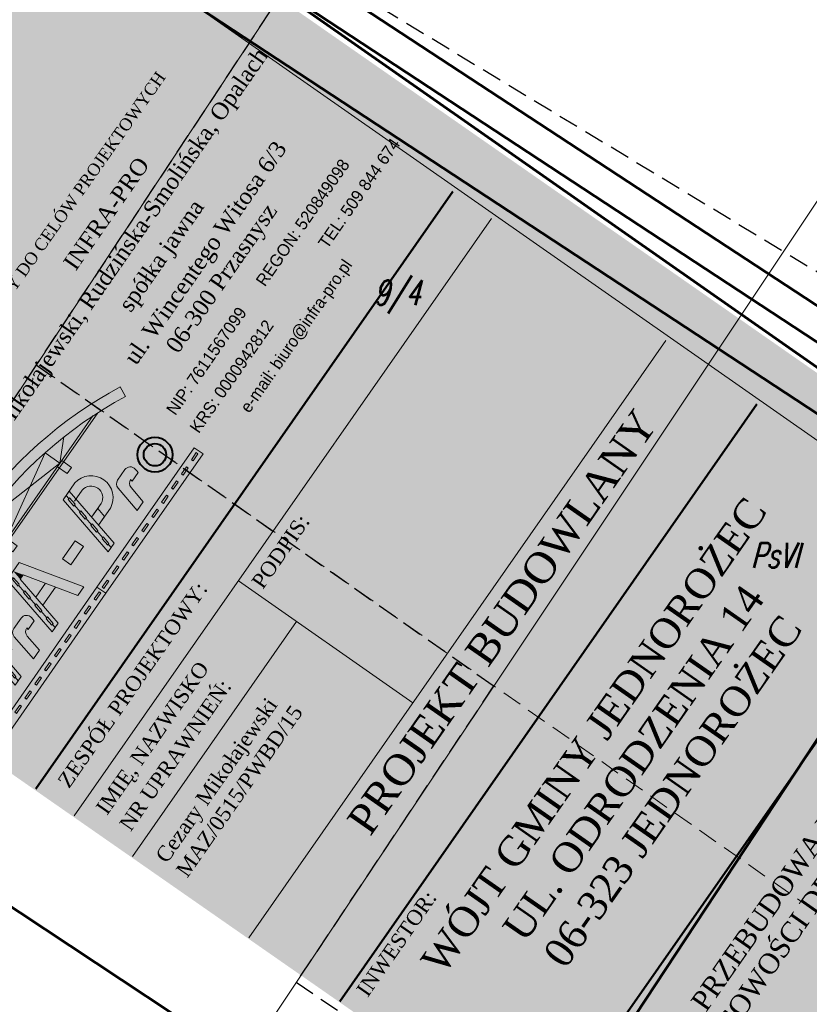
# Model space of a CAD drawing. Header units: metres. Extents: x -712710 to 14443962, y 4588558 to 14849904.
# Tile 200 of 256: x 7505349 to 7505389, y 5888640 to 5888690. Entities that reach past the tile are written whole.
import ezdxf
from ezdxf.enums import TextEntityAlignment as Align

# ---------------------------------------------------------------- set-up
doc = ezdxf.new("R2010")
doc.units = ezdxf.units.M
doc.header["$MEASUREMENT"] = 0
doc.header["$XCLIPFRAME"] = 2
doc.linetypes.add('1', pattern=[0, 0])
doc.linetypes.add('UOP', pattern=[1.5, 1, -0.5])
doc.layers.get('0').update_dxf_attribs({"color": 250, "linetype": 'CONTINUOUS', "lineweight": 100})
doc.layers.get('Defpoints').update_dxf_attribs({"linetype": 'CONTINUOUS'})
for name, color, linetype, lineweight in [('#krawężnik 15x30', 92, '1', 50), ('#tabliczka', 18, 'CONTINUOUS', 13), ('Dzialki', 7, '1', 13), ('Kontury', 3, 'UOP', 25), ('Numery_dzialek', 7, 'CONTINUOUS', 13), ('Numery_konturow', 3, 'CONTINUOUS', 13), ('Uzytki', 3, 'UOP', 18)]:
    doc.layers.add(name, color=color, linetype=linetype, lineweight=lineweight)
doc.layers.add('#RAMKA 2', color=133, linetype='1', lineweight=60, plot=False)
doc.styles.get("Standard").update_dxf_attribs({"font": 'Simplex.SHX', "width": 0.75})
doc.styles.add('TABLICZKA', font='times.ttf')
doc.dimstyles.get("Standard").update_dxf_attribs({"dimtxt": 1, "dimasz": 1, "dimexe": 1, "dimexo": 1, "dimgap": 1, "dimtad": 1, "dimtxsty": 'Standard', "dimcen": 2.5, "dimadec": 0, "dimazin": 0, "dimtfac": 1, "dimtmove": 0, "dimatfit": 3, "dimfxl": 1, "dimarcsym": 0})
picture_1 = doc.add_image_def('image3.tif', size_in_pixel=(4960, 3507))

# ---------------------------------------------------------------- blocks, each defined once
blk = doc.blocks.new('LOGO')
at = {"layer": '#tabliczka'}
h = blk.add_hatch(color=256, dxfattribs=at)
h.dxf.hatch_style = 1
h.paths.add_polyline_path([(528.1884173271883, 191.2709188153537, -0.2389646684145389), (566.5445022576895, 191.2865643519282), (566.0508719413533, 190.3117065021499, 0.0445679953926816), (559.2217356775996, 193.036552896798, 0.0149094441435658), (556.8409817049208, 193.6718045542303, 0.05790061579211), (547.3650360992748, 194.7689045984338, 0.0728729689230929), (535.5097536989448, 193.0268806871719, 0.0216631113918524), (532.1290532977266, 191.8511060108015, 0.0035232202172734), (531.5893046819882, 191.6323435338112, 0.0193580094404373), (528.6828426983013, 190.2964639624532), (528.1884172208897, 191.2709188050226)])
at = {"layer": '#tabliczka', "lineweight": 18}
blk.add_hatch(color=256, dxfattribs=at).paths.add_polyline_path([(562.6033941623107, 191.8635365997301), (532.1290532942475, 191.8511060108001, 0.0035232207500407), (531.5893046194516, 191.6323435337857), (563.1433211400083, 191.6452144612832, 0.0035232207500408)])
at = {"layer": '#tabliczka'}
for points in [[(532.5215011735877, 189.5041251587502), (531.9916950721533, 189.5039090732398), (531.8859041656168, 189.0862883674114), (531.9918653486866, 189.0863316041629), (531.7802835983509, 188.2510902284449), (531.6743223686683, 188.2510469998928), (531.4627406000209, 187.4158056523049), (531.5687018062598, 187.4158488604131), (531.3571200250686, 186.580607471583), (531.2511587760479, 186.5805642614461), (531.0395769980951, 185.7453228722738), (531.1455382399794, 185.7453661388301), (530.9339564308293, 184.9101247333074), (530.8279952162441, 184.9100815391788), (530.616413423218, 184.0748401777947), (530.7223746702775, 184.0748833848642), (530.5107928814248, 183.2396420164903), (530.404831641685, 183.2395987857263), (530.2990407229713, 182.8219781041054), (530.8288468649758, 182.8221942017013)], [(538.8791745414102, 189.5067184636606), (538.3493684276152, 189.5065023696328), (538.2435775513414, 189.0888816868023), (538.3495387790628, 189.0889249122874), (538.1379569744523, 188.2536835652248), (538.0319957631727, 188.2536403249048), (537.8204139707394, 187.4183989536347), (537.9263751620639, 187.4184421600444), (537.7147934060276, 186.5832008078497), (537.6088321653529, 186.5831575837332), (537.3972503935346, 185.7479161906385), (537.5032115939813, 185.7479594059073), (537.2916298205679, 184.9127180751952), (537.1856685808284, 184.9126748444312), (536.9740867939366, 184.0774334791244), (537.080048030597, 184.077476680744), (536.8684662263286, 183.2422353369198), (536.7625050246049, 183.2421921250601), (536.6567141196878, 182.8245714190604), (537.1865202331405, 182.8247875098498)], [(555.0916922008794, 189.5133316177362), (554.5618860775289, 189.5131154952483), (554.4560951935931, 189.095494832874), (554.5620564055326, 189.0955380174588), (554.3504746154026, 188.2602966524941), (554.2445134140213, 188.2602534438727), (554.0329316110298, 187.4250120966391), (554.1388928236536, 187.4250552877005), (553.9273110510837, 186.5898139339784), (553.8213498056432, 186.5897707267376), (553.6097680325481, 185.754529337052), (553.7157292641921, 185.7545725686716), (553.5041474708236, 184.919331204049), (553.3981862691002, 184.9192879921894), (553.1866044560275, 184.0840465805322), (553.292565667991, 184.0840898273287), (553.0809838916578, 183.2488484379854), (552.9750226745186, 183.2488052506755), (552.869231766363, 182.8311845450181), (553.3990378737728, 182.8314006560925)], [(535.0708504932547, 186.164544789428), (532.7347862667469, 186.1635919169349), (531.8884591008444, 182.8226264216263), (532.948071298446, 182.8230586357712), (533.5341982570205, 185.1368563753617), (534.5938104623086, 185.137288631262), (534.0076835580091, 182.8234908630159), (535.0672957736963, 182.8239231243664), (535.7066702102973, 185.3479209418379, 0.4890209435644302)], [(540.8262378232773, 184.6454599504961, -0.3431644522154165), (541.4615226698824, 185.1400899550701), (541.4082751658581, 184.9298898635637), (542.4678874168, 184.9303220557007), (542.5211349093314, 185.1405221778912), (542.574382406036, 185.350722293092, 0.4890209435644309), (541.9385626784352, 186.1673461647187), (540.662110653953, 186.1668254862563, 0.3431644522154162), (540.0268257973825, 185.672195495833), (539.3057446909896, 182.8256519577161), (540.365356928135, 182.8260841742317)], [(551.3758442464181, 186.1711956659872), (549.1592263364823, 186.1702914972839), (549.1596452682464, 185.1432300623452), (551.3762631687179, 185.1441342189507)], [(555.304977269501, 186.172798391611), (554.2453650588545, 186.1723661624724), (553.9852527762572, 185.1455455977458), (555.0447794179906, 185.1456399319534)], [(558.9282116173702, 184.6444802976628, -0.3431644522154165), (559.5634964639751, 185.1391103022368), (559.5102489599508, 184.9289102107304), (560.5698612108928, 184.9293424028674), (560.6231087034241, 185.1395425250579), (560.6763562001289, 185.3497426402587, 0.4890209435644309), (560.040536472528, 186.1663665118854), (558.764084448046, 186.165845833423, 0.3431644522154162), (558.1287995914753, 185.6712158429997), (557.4077184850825, 182.8246723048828), (558.4673307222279, 182.8251045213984)]]:
    blk.add_hatch(color=256, dxfattribs=at).paths.add_polyline_path(points)
h = blk.add_hatch(color=256, dxfattribs=at)
h.paths.add_polyline_path([(540.9983990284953, 189.5075829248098), (539.9387867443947, 189.5071507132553), (538.8791745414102, 189.5067184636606), (538.6191478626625, 188.4802357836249), (540.7382011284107, 188.4804244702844)])
h.paths.add_polyline_path([(539.0924596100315, 186.1661852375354), (538.032847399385, 186.1657530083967), (537.7727351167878, 185.1389324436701), (538.8322617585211, 185.1390267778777)])
h = blk.add_hatch(color=256, dxfattribs=at)
h.dxf.hatch_style = 1
h.paths.add_polyline_path([(545.3432595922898, 189.5093552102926), (544.8134534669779, 189.5091390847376), (544.7076625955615, 189.0915184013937), (544.8136238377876, 189.0915616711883), (544.6020420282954, 188.2563202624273), (544.4960808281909, 188.2562770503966), (544.2844990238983, 187.4210356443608), (544.3904602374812, 187.4210788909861), (544.1788784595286, 186.5858375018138), (544.0729172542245, 186.5857942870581), (543.8613354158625, 185.7505529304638), (543.9672966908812, 185.750596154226), (543.7557148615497, 184.9153547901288), (543.6497536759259, 184.915311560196), (543.4381718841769, 184.0800701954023), (543.5441331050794, 184.0801134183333), (543.3325513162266, 183.2448720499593), (543.2265900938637, 183.2448287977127), (543.1207992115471, 182.8272081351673), (543.6506052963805, 182.8274242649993)])
h = blk.add_hatch(color=256, dxfattribs=at)
h.dxf.hatch_style = 1
h.paths.add_polyline_path([(545.3432595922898, 189.5093552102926), (545.0831590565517, 188.482580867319), (545.604197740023, 188.4827934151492)])
h = blk.add_hatch(color=256, dxfattribs=at)
h.dxf.hatch_style = 1
h.paths.add_polyline_path([(546.4028718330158, 189.5097874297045), (545.3432595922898, 189.5093552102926), (547.041364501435, 182.8288073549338), (548.1009767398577, 182.82923956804)])
h = blk.add_hatch(color=256, dxfattribs=at)
h.dxf.hatch_style = 1
h.paths.add_polyline_path([(555.0902940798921, 189.5078123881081), (556.083718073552, 189.5082176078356, -0.8868321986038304), (556.0469875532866, 185.1455455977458), (555.0447794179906, 185.1456399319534), (555.304977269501, 186.1723661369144), (555.9127626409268, 186.1723661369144, 0.9079286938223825), (555.9167416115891, 188.4878812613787), (554.8318149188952, 188.4874387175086)])
h = blk.add_hatch(color=256, dxfattribs=at)
h.dxf.hatch_style = 1
h.paths.add_polyline_path([(546.1923120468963, 186.1690812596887), (544.4969324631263, 186.1683897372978), (544.2367322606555, 185.1412219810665), (546.4533501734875, 185.1421261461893)])
h = blk.add_hatch(color=1, dxfattribs=at)
h.paths.add_polyline_path([(561.6874638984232, 183.4107713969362, 1), (564.2855941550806, 185.7174964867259, 1)])
h.paths.add_polyline_path([(563.8247665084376, 185.3083550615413, -1), (562.1482915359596, 183.8199127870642, -1)], flags=16)
h = blk.add_hatch(color=1, dxfattribs=at)
h.paths.add_polyline_path([(561.9474358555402, 184.1436667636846), (563.527072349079, 185.5461319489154, 0.7058232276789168)])
h.paths.add_polyline_path([(564.0256221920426, 184.9846010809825), (562.4459856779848, 183.5821359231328, 0.7058232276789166)])
h = blk.add_hatch(color=256, dxfattribs=at)
h.paths.add_polyline_path([(548.8325752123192, 181.736826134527), (528.4393236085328, 181.7285076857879), (528.4397693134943, 180.6357961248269), (548.8330209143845, 180.6441145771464)])
h.paths.add_polyline_path([(535.6148667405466, 181.0823638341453), (535.6148248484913, 181.1850786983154), (535.6147829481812, 181.2877935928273), (536.4780250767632, 181.2881457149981), (536.4781088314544, 181.0827159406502)], flags=16)
h.paths.add_polyline_path([(534.7516246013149, 181.0820117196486), (533.8883824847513, 181.0816596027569), (533.8883405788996, 181.1843744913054), (533.8882986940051, 181.2870893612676), (534.7515408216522, 181.2874414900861)], flags=16)
h.paths.add_polyline_path([(537.3413509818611, 181.0830680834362), (537.3413090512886, 181.1857829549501), (537.3412671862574, 181.2884978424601), (538.204509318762, 181.2888499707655), (538.2045930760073, 181.0834201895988)], flags=16)
h.paths.add_polyline_path([(533.0251403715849, 181.0813074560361), (532.1618982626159, 181.0809553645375), (532.16185634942, 181.1836702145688), (532.1618144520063, 181.2863851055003), (533.0250565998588, 181.286737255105)], flags=16)
h.paths.add_polyline_path([(539.0678352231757, 181.0837723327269), (539.0677932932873, 181.1864872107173), (539.0677514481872, 181.2892020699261), (539.9309935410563, 181.2895541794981), (539.9310773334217, 181.0841244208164)], flags=16)
h.paths.add_polyline_path([(531.2986561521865, 181.0806032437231), (530.4354140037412, 181.0802511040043), (530.4353720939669, 181.1829659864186), (530.4353302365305, 181.2856808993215), (531.2985723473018, 181.2860330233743)], flags=16)
h.paths.add_polyline_path([(540.7943194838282, 181.0844765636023), (540.7942775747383, 181.187191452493), (540.7942356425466, 181.2899063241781), (541.657477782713, 181.2902584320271), (541.6575615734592, 181.0848286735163)], flags=16)
h.paths.add_polyline_path([(529.5721719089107, 181.0798989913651), (528.7089298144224, 181.0795468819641), (528.70888786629, 181.1822617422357), (528.7088460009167, 181.2849766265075), (529.5720881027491, 181.2853287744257), (529.572130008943, 181.1826138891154)], flags=16)
h.paths.add_polyline_path([(542.5208036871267, 181.0851807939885), (542.5207617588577, 181.1878956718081), (542.5207199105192, 181.2906105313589), (543.3839620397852, 181.2909626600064), (543.3840458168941, 181.0855328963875)], flags=16)
h.paths.add_polyline_path([(544.2472879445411, 181.0858850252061), (544.2472460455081, 181.1885999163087), (544.2472041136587, 181.291314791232), (545.1104462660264, 181.2916669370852), (545.1105300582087, 181.0862371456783)], flags=16)
h.paths.add_polyline_path([(545.9737721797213, 181.0865892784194), (545.9737302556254, 181.1893041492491), (545.973688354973, 181.2920190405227), (546.8369305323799, 181.2923711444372), (546.8370143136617, 181.0869413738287)], flags=16)
h.paths.add_polyline_path([(547.7002564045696, 181.0872934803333), (547.7002145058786, 181.1900083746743), (547.7001726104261, 181.2927232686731), (548.5634147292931, 181.2930753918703), (548.5634985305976, 181.087645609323)], flags=16)
h = blk.add_hatch(color=256, dxfattribs=at)
h.paths.add_polyline_path([(565.807798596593, 180.6510386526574), (548.8330209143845, 180.6441145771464), (548.8325752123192, 181.736826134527), (565.8073528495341, 181.7437502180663)])
h.paths.add_polyline_path([(554.2988813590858, 181.0899850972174), (555.1621234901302, 181.0903371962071), (555.1620396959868, 181.2957669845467), (554.2987975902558, 181.2954148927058), (554.2988394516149, 181.1926999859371)], flags=16)
h.paths.add_polyline_path([(553.4356392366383, 181.089632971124), (553.4355554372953, 181.2950627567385), (552.5723133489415, 181.2947106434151), (552.572355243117, 181.1919957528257), (552.572397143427, 181.0892808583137)], flags=16)
h.paths.add_polyline_path([(556.0253655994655, 181.0906893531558), (556.8886077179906, 181.0910414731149), (556.8885239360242, 181.2964712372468), (556.0252818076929, 181.2961191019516), (556.0253237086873, 181.1934042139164)], flags=16)
h.paths.add_polyline_path([(551.7091549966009, 181.088928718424), (551.7090711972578, 181.2943585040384), (550.8458290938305, 181.294006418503), (550.8458709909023, 181.1912915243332), (550.8459128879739, 181.0885766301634)], flags=16)
h.paths.add_polyline_path([(557.7518498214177, 181.0913935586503), (558.61509198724, 181.0917456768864), (558.6150081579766, 181.2971754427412), (557.7517660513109, 181.2968233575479), (557.7518079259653, 181.194108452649)], flags=16)
h.paths.add_polyline_path([(549.9826707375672, 181.0882244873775), (549.9826289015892, 181.1909393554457), (549.9825869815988, 181.2936542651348), (549.1193448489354, 181.2933021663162), (549.1193867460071, 181.1905872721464), (549.1194286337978, 181.0878723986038)], flags=16)
h.paths.add_polyline_path([(559.478334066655, 181.0920978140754), (560.3415762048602, 181.0924499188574), (560.3414923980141, 181.2978796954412), (559.4782502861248, 181.2975275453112), (559.4782921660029, 181.194812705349)], flags=16)
h.paths.add_polyline_path([(561.2048183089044, 181.0928020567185), (562.0680604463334, 181.0931541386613), (562.067976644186, 181.2985839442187), (561.2047345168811, 181.2982318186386), (561.204776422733, 181.1955169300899)], flags=16)
h.paths.add_polyline_path([(562.9313025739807, 181.0935062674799), (563.7945446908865, 181.0938583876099), (563.7944608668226, 181.2992881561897), (562.9312187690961, 181.2989360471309), (562.9312606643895, 181.196221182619)], flags=16)
h.paths.add_polyline_path([(564.657786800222, 181.0942105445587), (565.5210289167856, 181.0945626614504), (565.5209451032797, 181.2999924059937), (564.6577030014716, 181.2996403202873), (564.6577449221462, 181.1969254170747)], flags=16)
at = {"layer": '#tabliczka', "lineweight": 18}
for p, q in [((537.8907272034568, 191.8534562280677), (547.3650360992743, 194.7689045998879)), ((547.3650360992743, 194.7689045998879), (547.3662237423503, 191.8573213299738)), ((547.3650360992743, 194.7689045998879), (556.8417202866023, 191.8611864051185)), ((537.8907272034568, 191.8534562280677), (535.5097536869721, 193.0268806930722)), ((547.3662237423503, 191.8573213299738), (537.889988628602, 193.6640743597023)), ((537.889988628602, 193.6640743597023), (537.8907272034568, 191.8534562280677)), ((547.3662237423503, 191.8573213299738), (556.8409817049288, 193.6718045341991)), ((556.8409817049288, 193.6718045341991), (556.8417202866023, 191.8611864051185)), ((556.8417202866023, 191.8611864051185), (559.221735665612, 193.0365528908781)), ((532.1290532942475, 191.8511060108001), (562.6033941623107, 191.8635365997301)), ((528.6828426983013, 190.2964639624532), (528.1884172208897, 191.2709188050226)), ((531.5893046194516, 191.6323435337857), (563.1433211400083, 191.6452144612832)), ((566.0508719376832, 190.3117064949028), (566.5445022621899, 191.2865643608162))]:
    blk.add_line(p, q, dxfattribs=at)
at = {"layer": '#tabliczka'}
for p, q in [((529.7692346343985, 182.8217620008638), (531.4618889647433, 189.5036929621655)), ((530.8288468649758, 182.8221942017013), (532.5215011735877, 189.5041251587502)), ((531.4618889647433, 189.5036929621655), (532.5215011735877, 189.5041251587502)), ((531.5683611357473, 188.2510037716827), (531.7799429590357, 189.086245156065)), ((531.7799429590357, 189.086245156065), (531.9918653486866, 189.0863316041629)), ((531.7799429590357, 189.086245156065), (531.9918653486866, 189.0863316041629)), ((531.7802835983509, 188.2510902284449), (531.9918653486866, 189.0863316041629)), ((531.8859041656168, 189.0862883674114), (531.9916950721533, 189.5039090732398)), ((536.1269079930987, 182.8243552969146), (537.8195623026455, 189.506286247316)), ((537.1865202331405, 182.8247875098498), (538.8791745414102, 189.5067184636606)), ((537.8195623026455, 189.506286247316), (538.8791745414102, 189.5067184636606)), ((537.9260345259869, 188.2535970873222), (538.1376163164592, 189.0888384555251)), ((538.1376163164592, 189.0888384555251), (538.3495387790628, 189.0889249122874)), ((538.1376163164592, 189.0888384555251), (538.3495387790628, 189.0889249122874)), ((538.1379569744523, 188.2536835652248), (538.3495387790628, 189.0889249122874)), ((538.2435775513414, 189.0888816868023), (538.3493684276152, 189.5065023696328)), ((538.8791745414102, 189.5067184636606), (539.9387867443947, 189.5071507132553)), ((539.9387867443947, 189.5071507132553), (540.9983990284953, 189.5075829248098)), ((540.9983990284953, 189.5075829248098), (540.7382011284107, 188.4804244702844)), ((542.5909930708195, 182.826992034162), (544.2836473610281, 189.5089230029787)), ((544.2836473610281, 189.5089230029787), (545.3432595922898, 189.5093552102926)), ((544.3901195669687, 188.2562338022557), (544.6017013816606, 189.0914752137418)), ((544.6017013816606, 189.0914752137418), (544.8136238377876, 189.0915616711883)), ((544.6017013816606, 189.0914752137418), (544.8136238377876, 189.0915616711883)), ((544.6020420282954, 188.2563202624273), (544.8136238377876, 189.0915616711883)), ((544.7076625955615, 189.0915184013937), (544.8134534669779, 189.5091390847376)), ((546.4028718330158, 189.5097874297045), (545.3432595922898, 189.5093552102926)), ((548.1009767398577, 182.82923956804), (546.4028718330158, 189.5097874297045)), ((552.3394256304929, 182.8309684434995), (554.0320799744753, 189.512899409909)), ((553.3990378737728, 182.8314006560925), (555.0916922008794, 189.5133316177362)), ((554.0320799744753, 189.512899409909), (555.0916922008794, 189.5133316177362)), ((554.0386328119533, 189.5073834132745), (556.083718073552, 189.5082176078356)), ((554.1385521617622, 188.260210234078), (554.350133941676, 189.0954516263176)), ((554.350133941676, 189.0954516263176), (554.5620564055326, 189.0955380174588)), ((554.350133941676, 189.0954516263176), (554.5620564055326, 189.0955380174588)), ((554.3504746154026, 188.2602966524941), (554.5620564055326, 189.0955380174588)), ((554.4560951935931, 189.095494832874), (554.5618860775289, 189.5131154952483)), ((531.6743223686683, 188.2510469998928), (531.4627406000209, 187.4158056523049)), ((531.5683611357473, 188.2510037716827), (531.7802835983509, 188.2510902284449)), ((531.5683611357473, 188.2510037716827), (531.7802835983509, 188.2510902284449)), ((538.0319957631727, 188.2536403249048), (537.8204139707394, 187.4183989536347)), ((537.9260345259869, 188.2535970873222), (538.1379569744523, 188.2536835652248)), ((537.9260345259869, 188.2535970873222), (538.1379569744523, 188.2536835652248)), ((540.7382011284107, 188.4804244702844), (538.6191478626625, 188.4802357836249)), ((543.6506052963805, 182.8274242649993), (545.0831590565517, 188.482580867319)), ((544.4960808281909, 188.2562770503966), (544.2844990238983, 187.4210356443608)), ((544.3901195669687, 188.2562338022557), (544.6020420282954, 188.2563202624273)), ((544.3901195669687, 188.2562338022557), (544.6020420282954, 188.2563202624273)), ((545.0831590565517, 188.482580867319), (545.604197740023, 188.4827934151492)), ((547.041364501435, 182.8288073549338), (545.604197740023, 188.4827934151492)), ((554.2445134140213, 188.2602534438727), (554.0329316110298, 187.4250120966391)), ((554.1385521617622, 188.260210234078), (554.3504746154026, 188.2602966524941)), ((554.1385521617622, 188.260210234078), (554.3504746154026, 188.2602966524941)), ((554.5637483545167, 188.4873293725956), (555.9167416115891, 188.4878812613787)), ((531.1451975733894, 186.5805210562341), (531.3567793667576, 187.4157624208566)), ((531.3567793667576, 187.4157624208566), (531.5687018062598, 187.4158488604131)), ((531.3567793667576, 187.4157624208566), (531.5687018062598, 187.4158488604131)), ((531.3571200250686, 186.580607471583), (531.5687018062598, 187.4158488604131)), ((537.5028709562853, 186.5831143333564), (537.7144527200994, 187.418355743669)), ((537.7144527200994, 187.418355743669), (537.9263751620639, 187.4184421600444)), ((537.7144527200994, 187.418355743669), (537.9263751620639, 187.4184421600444)), ((537.7147934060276, 186.5832008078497), (537.9263751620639, 187.4184421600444)), ((543.9669560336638, 186.5857510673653), (544.1785378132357, 187.4209924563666)), ((544.1785378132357, 187.4209924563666), (544.3904602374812, 187.4210788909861)), ((544.1785378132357, 187.4209924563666), (544.3904602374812, 187.4210788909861)), ((544.1788784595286, 186.5858375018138), (544.3904602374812, 187.4210788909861)), ((553.7153885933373, 186.5897274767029), (553.9269703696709, 187.4249688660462)), ((553.9269703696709, 187.4249688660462), (554.1388928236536, 187.4250552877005)), ((553.9269703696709, 187.4249688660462), (554.1388928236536, 187.4250552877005)), ((553.9273110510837, 186.5898139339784), (554.1388928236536, 187.4250552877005)), ((531.2511587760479, 186.5805642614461), (531.0395769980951, 185.7453228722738)), ((531.1451975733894, 186.5805210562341), (531.3571200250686, 186.580607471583)), ((531.1451975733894, 186.5805210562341), (531.3571200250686, 186.580607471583)), ((531.8884591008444, 182.8226264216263), (532.7347862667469, 186.1635919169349)), ((532.7347862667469, 186.1635919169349), (535.0708504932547, 186.164544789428)), ((537.6088321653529, 186.5831575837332), (537.3972503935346, 185.7479161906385)), ((537.5028709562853, 186.5831143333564), (537.7147934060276, 186.5832008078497)), ((537.5028709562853, 186.5831143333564), (537.7147934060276, 186.5832008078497)), ((538.032847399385, 186.1657530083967), (539.0924596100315, 186.1661852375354)), ((539.0924596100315, 186.1661852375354), (538.8322617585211, 185.1390267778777)), ((540.662110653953, 186.1668254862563), (541.9385626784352, 186.1673461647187)), ((544.0729172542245, 186.5857942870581), (543.8613354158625, 185.7505529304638)), ((543.9669560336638, 186.5857510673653), (544.1788784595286, 186.5858375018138)), ((543.9669560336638, 186.5857510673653), (544.1788784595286, 186.5858375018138)), ((544.4969324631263, 186.1683897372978), (546.1923120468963, 186.1690812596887)), ((549.1592263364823, 186.1702914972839), (551.3758442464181, 186.1711956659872)), ((549.1596452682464, 185.1432300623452), (549.1592263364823, 186.1702914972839)), ((551.3762631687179, 185.1441342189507), (551.3758442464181, 186.1711956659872)), ((553.8213498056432, 186.5897707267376), (553.6097680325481, 185.754529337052)), ((553.7153885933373, 186.5897274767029), (553.9273110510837, 186.5898139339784)), ((553.7153885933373, 186.5897274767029), (553.9273110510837, 186.5898139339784)), ((554.2453650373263, 186.1723661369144), (555.9127626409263, 186.1723661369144)), ((554.2453650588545, 186.1723661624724), (555.304977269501, 186.172798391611)), ((555.304977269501, 186.172798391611), (555.0447794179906, 185.1456399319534)), ((558.764084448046, 186.165845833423), (560.040536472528, 186.1663665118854)), ((530.8279952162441, 184.9100815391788), (530.616413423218, 184.0748401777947)), ((530.7220339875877, 184.9100383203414), (530.933615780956, 185.745279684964)), ((530.7220339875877, 184.9100383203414), (530.9339564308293, 184.9101247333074)), ((530.7220339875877, 184.9100383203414), (530.9339564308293, 184.9101247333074)), ((530.933615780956, 185.745279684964), (531.1455382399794, 185.7453661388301)), ((530.933615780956, 185.745279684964), (531.1455382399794, 185.7453661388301)), ((530.9339564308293, 184.9101247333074), (531.1455382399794, 185.7453661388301)), ((532.948071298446, 182.8230586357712), (533.5341982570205, 185.1368563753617)), ((533.5341982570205, 185.1368563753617), (534.5938104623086, 185.137288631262)), ((534.0076835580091, 182.8234908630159), (534.5938104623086, 185.137288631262)), ((535.0672957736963, 182.8239231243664), (535.7066702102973, 185.3479209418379)), ((537.1856685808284, 184.9126748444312), (536.9740867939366, 184.0774334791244)), ((537.079707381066, 184.9126316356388), (537.2912891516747, 185.7478729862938)), ((537.079707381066, 184.9126316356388), (537.2916298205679, 184.9127180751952)), ((537.079707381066, 184.9126316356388), (537.2916298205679, 184.9127180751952)), ((537.2912891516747, 185.7478729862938), (537.5032115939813, 185.7479594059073)), ((537.2912891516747, 185.7478729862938), (537.5032115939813, 185.7479594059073)), ((537.2916298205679, 184.9127180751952), (537.5032115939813, 185.7479594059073)), ((538.8322617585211, 185.1390267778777), (537.7727351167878, 185.1389324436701)), ((539.3057446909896, 182.8256519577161), (540.0268257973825, 185.672195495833)), ((541.4082751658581, 184.9298898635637), (541.4615226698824, 185.1400899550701)), ((541.4082751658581, 184.9298898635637), (542.4678874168, 184.9303220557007)), ((542.4678874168, 184.9303220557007), (542.5211349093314, 185.1405221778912)), ((542.5211349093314, 185.1405221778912), (542.574382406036, 185.350722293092)), ((543.6497536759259, 184.915311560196), (543.4381718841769, 184.0800701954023)), ((543.5437924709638, 184.9152683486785), (543.755374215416, 185.7505097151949)), ((543.5437924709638, 184.9152683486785), (543.7557148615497, 184.9153547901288)), ((543.5437924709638, 184.9152683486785), (543.7557148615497, 184.9153547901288)), ((543.755374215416, 185.7505097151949), (543.9672966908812, 185.750596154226)), ((543.755374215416, 185.7505097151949), (543.9672966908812, 185.750596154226)), ((543.7557148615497, 184.9153547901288), (543.9672966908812, 185.750596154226)), ((544.2367322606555, 185.1412219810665), (546.4533501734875, 185.1421261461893)), ((549.1596452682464, 185.1432300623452), (551.3762631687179, 185.1441342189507)), ((553.3981862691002, 184.9192879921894), (553.1866044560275, 184.0840465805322)), ((553.2922249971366, 184.9192447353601), (553.5038068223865, 185.7544861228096)), ((553.2922249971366, 184.9192447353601), (553.5041474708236, 184.919331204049)), ((553.2922249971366, 184.9192447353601), (553.5041474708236, 184.919331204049)), ((553.5038068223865, 185.7544861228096), (553.7157292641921, 185.7545725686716)), ((553.5038068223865, 185.7544861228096), (553.7157292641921, 185.7545725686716)), ((553.5041474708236, 184.919331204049), (553.7157292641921, 185.7545725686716)), ((555.0447794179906, 185.1456399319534), (553.9852527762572, 185.1455455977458)), ((553.9852527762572, 185.1455455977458), (556.0469875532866, 185.1455455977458)), ((557.4077184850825, 182.8246723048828), (558.1287995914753, 185.6712158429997)), ((559.5102489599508, 184.9289102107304), (559.5634964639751, 185.1391103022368)), ((559.5102489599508, 184.9289102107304), (560.5698612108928, 184.9293424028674)), ((560.5698612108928, 184.9293424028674), (560.6231087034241, 185.1395425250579)), ((560.6231087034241, 185.1395425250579), (560.6763562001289, 185.3497426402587)), ((530.2988704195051, 183.2395555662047), (530.5104522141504, 184.0747969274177)), ((530.5104522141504, 184.0747969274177), (530.7223746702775, 184.0748833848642)), ((530.5104522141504, 184.0747969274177), (530.7223746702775, 184.0748833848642)), ((530.5107928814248, 183.2396420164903), (530.7223746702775, 184.0748833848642)), ((536.6565438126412, 183.2421488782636), (536.868125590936, 184.0773902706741)), ((536.868125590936, 184.0773902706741), (537.080048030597, 184.077476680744)), ((536.868125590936, 184.0773902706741), (537.080048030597, 184.077476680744)), ((536.8684662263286, 183.2422353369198), (537.080048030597, 184.077476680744)), ((540.365356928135, 182.8260841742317), (540.8262378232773, 184.6454599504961)), ((543.1206288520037, 183.2447855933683), (543.3322106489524, 184.0800269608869)), ((543.3322106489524, 184.0800269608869), (543.5441331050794, 184.0801134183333)), ((543.3322106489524, 184.0800269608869), (543.5441331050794, 184.0801134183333)), ((543.3325513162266, 183.2448720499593), (543.5441331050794, 184.0801134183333)), ((552.8690614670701, 183.2487620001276), (553.0806432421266, 184.0840033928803)), ((553.0806432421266, 184.0840033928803), (553.292565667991, 184.0840898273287)), ((553.0806432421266, 184.0840033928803), (553.292565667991, 184.0840898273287)), ((553.0809838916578, 183.2488484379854), (553.292565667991, 184.0840898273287)), ((558.4673307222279, 182.8251045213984), (558.9282116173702, 184.6444802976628)), ((530.2988704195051, 183.2395555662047), (530.5107928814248, 183.2396420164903)), ((530.404831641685, 183.2395987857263), (530.2990407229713, 182.8219781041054)), ((536.6565438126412, 183.2421488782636), (536.8684662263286, 183.2422353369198)), ((536.7625050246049, 183.2421921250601), (536.6567141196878, 182.8245714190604)), ((543.1206288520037, 183.2447855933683), (543.3325513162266, 183.2448720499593)), ((543.2265900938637, 183.2448287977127), (543.1207992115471, 182.8272081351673)), ((552.8690614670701, 183.2487620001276), (553.0809838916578, 183.2488484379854)), ((552.9750226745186, 183.2488052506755), (552.869231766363, 182.8311845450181)), ((529.7692346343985, 182.8217620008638), (530.8288468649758, 182.8221942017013)), ((531.8884591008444, 182.8226264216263), (532.948071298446, 182.8230586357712)), ((534.0076835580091, 182.8234908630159), (535.0672957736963, 182.8239231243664)), ((536.1269079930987, 182.8243552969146), (537.1865202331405, 182.8247875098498)), ((536.1269079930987, 182.8243552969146), (537.1865202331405, 182.8247875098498)), ((539.3057446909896, 182.8256519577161), (540.365356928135, 182.8260841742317)), ((539.3057446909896, 182.8256519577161), (540.365356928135, 182.8260841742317)), ((542.5909930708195, 182.826992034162), (543.6506052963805, 182.8274242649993)), ((542.5909930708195, 182.826992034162), (543.6506052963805, 182.8274242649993)), ((548.1009767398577, 182.82923956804), (547.041364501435, 182.8288073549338)), ((548.1009767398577, 182.82923956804), (547.041364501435, 182.8288073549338)), ((553.3990378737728, 182.8314006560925), (552.3394256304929, 182.8309684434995)), ((552.3394256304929, 182.8309684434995), (553.3990378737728, 182.8314006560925)), ((557.4077184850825, 182.8246723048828), (558.4673307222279, 182.8251045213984)), ((557.4077184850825, 182.8246723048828), (558.4673307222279, 182.8251045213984)), ((528.4393236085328, 181.7285076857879), (548.8325752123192, 181.736826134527)), ((528.4393236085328, 181.7285076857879), (528.4397693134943, 180.6357961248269)), ((528.7088460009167, 181.2849766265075), (529.5720881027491, 181.2853287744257)), ((528.70888786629, 181.1822617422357), (528.7088460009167, 181.2849766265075)), ((528.70888786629, 181.1822617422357), (528.7089298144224, 181.0795468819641)), ((529.5721719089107, 181.0798989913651), (528.7089298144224, 181.0795468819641)), ((529.5720881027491, 181.2853287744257), (529.5721719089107, 181.0798989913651)), ((529.572130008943, 181.1826138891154), (529.5720881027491, 181.2853287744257)), ((529.572130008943, 181.1826138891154), (529.5721719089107, 181.0798989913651)), ((530.4353302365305, 181.2856808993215), (531.2985723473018, 181.2860330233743)), ((530.4353302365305, 181.2856808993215), (530.4354140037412, 181.0802511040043)), ((530.4353720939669, 181.1829659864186), (530.4353302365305, 181.2856808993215)), ((530.4353720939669, 181.1829659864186), (530.4354140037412, 181.0802511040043)), ((531.2986561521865, 181.0806032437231), (530.4354140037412, 181.0802511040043)), ((531.2985723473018, 181.2860330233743), (531.2986561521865, 181.0806032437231)), ((532.1618144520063, 181.2863851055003), (533.0250565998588, 181.286737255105)), ((532.1618144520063, 181.2863851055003), (532.1618982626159, 181.0809553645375)), ((532.16185634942, 181.1836702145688), (532.1618144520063, 181.2863851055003)), ((532.16185634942, 181.1836702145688), (532.1618982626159, 181.0809553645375)), ((533.0251403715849, 181.0813074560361), (532.1618982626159, 181.0809553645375)), ((533.0250565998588, 181.286737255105), (533.0251403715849, 181.0813074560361)), ((533.8882986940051, 181.2870893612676), (534.7515408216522, 181.2874414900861)), ((533.8882986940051, 181.2870893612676), (533.8883824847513, 181.0816596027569)), ((533.8883405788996, 181.1843744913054), (533.8882986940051, 181.2870893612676)), ((533.8883405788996, 181.1843744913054), (533.8883824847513, 181.0816596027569)), ((534.7516246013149, 181.0820117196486), (533.8883824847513, 181.0816596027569)), ((534.7515408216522, 181.2874414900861), (534.7516246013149, 181.0820117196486)), ((535.6147829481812, 181.2877935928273), (536.4780250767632, 181.2881457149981)), ((535.6147829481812, 181.2877935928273), (535.6148667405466, 181.0823638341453)), ((535.6148248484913, 181.1850786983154), (535.6147829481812, 181.2877935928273)), ((535.6148248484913, 181.1850786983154), (535.6148667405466, 181.0823638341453)), ((536.4781088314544, 181.0827159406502), (535.6148667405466, 181.0823638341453)), ((536.4780250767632, 181.2881457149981), (536.4781088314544, 181.0827159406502)), ((537.3412671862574, 181.2884978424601), (538.204509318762, 181.2888499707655)), ((537.3413090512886, 181.1857829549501), (537.3412671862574, 181.2884978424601)), ((537.3412671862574, 181.2884978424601), (537.3413509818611, 181.0830680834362)), ((537.3413090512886, 181.1857829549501), (537.3413509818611, 181.0830680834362)), ((538.2045930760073, 181.0834201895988), (537.3413509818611, 181.0830680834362)), ((538.204509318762, 181.2888499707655), (538.2045930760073, 181.0834201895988)), ((539.0677514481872, 181.2892020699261), (539.9309935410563, 181.2895541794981)), ((539.0677932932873, 181.1864872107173), (539.0677514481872, 181.2892020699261)), ((539.0677514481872, 181.2892020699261), (539.0678352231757, 181.0837723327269)), ((539.0677932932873, 181.1864872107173), (539.0678352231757, 181.0837723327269)), ((539.9310773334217, 181.0841244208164), (539.0678352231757, 181.0837723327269)), ((539.9309935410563, 181.2895541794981), (539.9310773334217, 181.0841244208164)), ((540.7942356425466, 181.2899063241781), (541.657477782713, 181.2902584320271)), ((540.7942775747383, 181.187191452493), (540.7942356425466, 181.2899063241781)), ((540.7942356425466, 181.2899063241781), (540.7943194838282, 181.0844765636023)), ((540.7942775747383, 181.187191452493), (540.7943194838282, 181.0844765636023)), ((541.6575615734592, 181.0848286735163), (540.7943194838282, 181.0844765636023)), ((541.657477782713, 181.2902584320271), (541.6575615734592, 181.0848286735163)), ((542.5207199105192, 181.2906105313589), (543.3839620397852, 181.2909626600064)), ((542.5207617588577, 181.1878956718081), (542.5207199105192, 181.2906105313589)), ((542.5207199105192, 181.2906105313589), (542.5208036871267, 181.0851807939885)), ((542.5207617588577, 181.1878956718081), (542.5208036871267, 181.0851807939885)), ((543.3840458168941, 181.0855328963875), (542.5208036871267, 181.0851807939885)), ((543.3839620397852, 181.2909626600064), (543.3840458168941, 181.0855328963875)), ((544.2472041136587, 181.291314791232), (545.1104462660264, 181.2916669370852)), ((544.2472460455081, 181.1885999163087), (544.2472041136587, 181.291314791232)), ((544.2472041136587, 181.291314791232), (544.2472879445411, 181.0858850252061)), ((544.2472460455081, 181.1885999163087), (544.2472879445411, 181.0858850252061)), ((545.1105300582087, 181.0862371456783), (544.2472879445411, 181.0858850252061)), ((545.1104462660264, 181.2916669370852), (545.1105300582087, 181.0862371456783)), ((545.973688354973, 181.2920190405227), (546.8369305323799, 181.2923711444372)), ((545.9737302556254, 181.1893041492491), (545.973688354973, 181.2920190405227)), ((545.973688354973, 181.2920190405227), (545.9737721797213, 181.0865892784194)), ((545.9737302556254, 181.1893041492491), (545.9737721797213, 181.0865892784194)), ((546.8370143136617, 181.0869413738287), (545.9737721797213, 181.0865892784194)), ((546.8369305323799, 181.2923711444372), (546.8370143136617, 181.0869413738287)), ((547.7001726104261, 181.2927232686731), (548.5634147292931, 181.2930753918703)), ((547.7002145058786, 181.1900083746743), (547.7001726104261, 181.2927232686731)), ((547.7001726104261, 181.2927232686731), (547.7002564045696, 181.0872934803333)), ((547.7002145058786, 181.1900083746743), (547.7002564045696, 181.0872934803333)), ((548.5634985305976, 181.087645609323), (547.7002564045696, 181.0872934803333)), ((548.5634147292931, 181.2930753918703), (548.5634985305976, 181.087645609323)), ((548.5634147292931, 181.2930753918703), (548.5634985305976, 181.087645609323)), ((548.8325752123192, 181.736826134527), (565.8073528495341, 181.7437502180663)), ((548.8325752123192, 181.736826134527), (548.8330209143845, 180.6441145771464)), ((548.8330209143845, 180.6441145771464), (548.8325752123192, 181.736826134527)), ((548.8325752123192, 181.736826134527), (548.8330209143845, 180.6441145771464)), ((549.9825869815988, 181.2936542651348), (549.1193448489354, 181.2933021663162)), ((549.1193867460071, 181.1905872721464), (549.1193448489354, 181.2933021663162)), ((549.1193867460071, 181.1905872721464), (549.1194286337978, 181.0878723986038)), ((549.1194286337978, 181.0878723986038), (549.9826707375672, 181.0882244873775)), ((549.9826289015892, 181.1909393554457), (549.9825869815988, 181.2936542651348)), ((549.9826707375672, 181.0882244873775), (549.9825869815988, 181.2936542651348)), ((549.9826289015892, 181.1909393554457), (549.9826707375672, 181.0882244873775)), ((551.7090711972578, 181.2943585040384), (550.8458290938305, 181.294006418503)), ((550.8458709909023, 181.1912915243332), (550.8458290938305, 181.294006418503)), ((550.8459128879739, 181.0885766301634), (550.8458290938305, 181.294006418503)), ((550.8458709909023, 181.1912915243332), (550.8459128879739, 181.0885766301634)), ((550.8459128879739, 181.0885766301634), (551.7091549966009, 181.088928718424)), ((551.7091549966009, 181.088928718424), (551.7090711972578, 181.2943585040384)), ((553.4355554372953, 181.2950627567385), (552.5723133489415, 181.2947106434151)), ((552.572355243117, 181.1919957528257), (552.5723133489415, 181.2947106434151)), ((552.572397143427, 181.0892808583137), (552.5723133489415, 181.2947106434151)), ((552.572355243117, 181.1919957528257), (552.572397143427, 181.0892808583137)), ((552.572397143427, 181.0892808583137), (553.4356392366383, 181.089632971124)), ((553.4356392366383, 181.089632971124), (553.4355554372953, 181.2950627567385)), ((555.1620396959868, 181.2957669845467), (554.2987975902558, 181.2954148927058)), ((554.2988394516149, 181.1926999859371), (554.2987975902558, 181.2954148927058)), ((554.2988813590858, 181.0899850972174), (554.2987975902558, 181.2954148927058)), ((554.2988394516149, 181.1926999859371), (554.2988813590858, 181.0899850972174)), ((554.2988813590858, 181.0899850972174), (555.1621234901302, 181.0903371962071)), ((555.1621234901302, 181.0903371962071), (555.1620396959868, 181.2957669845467)), ((556.8885239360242, 181.2964712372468), (556.0252818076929, 181.2961191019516)), ((556.0253237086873, 181.1934042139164), (556.0252818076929, 181.2961191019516)), ((556.0253655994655, 181.0906893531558), (556.0252818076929, 181.2961191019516)), ((556.0253237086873, 181.1934042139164), (556.0253655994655, 181.0906893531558)), ((556.0253655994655, 181.0906893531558), (556.8886077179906, 181.0910414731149)), ((556.8886077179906, 181.0910414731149), (556.8885239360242, 181.2964712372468)), ((558.6150081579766, 181.2971754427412), (557.7517660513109, 181.2968233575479)), ((557.7518079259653, 181.194108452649), (557.7517660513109, 181.2968233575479)), ((557.7518498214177, 181.0913935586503), (557.7517660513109, 181.2968233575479)), ((557.7518079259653, 181.194108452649), (557.7518498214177, 181.0913935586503)), ((557.7518498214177, 181.0913935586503), (558.61509198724, 181.0917456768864)), ((558.61509198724, 181.0917456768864), (558.6150081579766, 181.2971754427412)), ((560.3414923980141, 181.2978796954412), (559.4782502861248, 181.2975275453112)), ((559.4782921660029, 181.194812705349), (559.4782502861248, 181.2975275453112)), ((559.478334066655, 181.0920978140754), (559.4782502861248, 181.2975275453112)), ((559.4782921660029, 181.194812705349), (559.478334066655, 181.0920978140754)), ((559.478334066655, 181.0920978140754), (560.3415762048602, 181.0924499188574)), ((560.3415762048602, 181.0924499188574), (560.3414923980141, 181.2978796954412)), ((562.067976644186, 181.2985839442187), (561.2047345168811, 181.2982318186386)), ((561.2048183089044, 181.0928020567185), (561.2047345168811, 181.2982318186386)), ((561.204776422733, 181.1955169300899), (561.2047345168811, 181.2982318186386)), ((561.204776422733, 181.1955169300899), (561.2048183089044, 181.0928020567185)), ((561.2048183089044, 181.0928020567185), (562.0680604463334, 181.0931541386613)), ((562.0680604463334, 181.0931541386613), (562.067976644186, 181.2985839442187)), ((563.7944608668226, 181.2992881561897), (562.9312187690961, 181.2989360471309)), ((562.9313025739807, 181.0935062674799), (562.9312187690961, 181.2989360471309)), ((562.9312606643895, 181.196221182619), (562.9312187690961, 181.2989360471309)), ((562.9312606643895, 181.196221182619), (562.9313025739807, 181.0935062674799)), ((562.9313025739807, 181.0935062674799), (563.7945446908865, 181.0938583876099)), ((563.7945446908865, 181.0938583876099), (563.7944608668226, 181.2992881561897)), ((565.5209451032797, 181.2999924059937), (564.6577030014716, 181.2996403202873)), ((564.6577449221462, 181.1969254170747), (564.6577030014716, 181.2996403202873)), ((564.657786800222, 181.0942105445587), (564.6577030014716, 181.2996403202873)), ((564.6577449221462, 181.1969254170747), (564.657786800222, 181.0942105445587)), ((564.657786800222, 181.0942105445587), (565.5210289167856, 181.0945626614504)), ((565.5210289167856, 181.0945626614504), (565.5209451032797, 181.2999924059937)), ((565.807798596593, 180.6510386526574), (565.8073528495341, 181.7437502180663)), ((528.4397693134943, 180.6357961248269), (548.8330209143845, 180.6441145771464)), ((548.8330209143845, 180.6441145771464), (565.807798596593, 180.6510386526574))]:
    blk.add_line(p, q, dxfattribs=at)
for points in [[(537.5226165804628, 191.8534562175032), (538.2588378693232, 191.8534562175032), (538.2588378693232, 190.6667200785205), (537.5226165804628, 190.6667200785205)], [(546.9047082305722, 191.8285785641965), (547.6409295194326, 191.8285785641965), (547.6409295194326, 190.6418424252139), (546.9047082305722, 190.6418424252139)], [(556.4227532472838, 191.8534562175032), (557.1589745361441, 191.8534562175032), (557.1589745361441, 190.6667200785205), (556.4227532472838, 190.6667200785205)]]:
    blk.add_lwpolyline(points, close=True, dxfattribs=at)
at = {"layer": '#tabliczka', "color": 1, "lineweight": 40}
for radius in [1.737186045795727, 1.120940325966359]:
    blk.add_circle((562.9865290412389, 184.5641339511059), radius, dxfattribs=at)
at = {"layer": '#tabliczka', "lineweight": 18}
for radius in [42.41880062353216, 41.3260889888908]:
    blk.add_arc((547.3818931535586, 153.4428190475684), radius, 63.14410952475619, 116.9026325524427, dxfattribs=at)
at = {"layer": '#tabliczka'}
for centre, radius, start, end in [((555.8027452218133, 187.3290925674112), 2.19716446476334, 275.9954666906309, 82.74691621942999), ((555.8027510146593, 187.3303161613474), 1.163164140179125, 275.4271250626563, 84.6108472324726), ((535.0711179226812, 185.5089178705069), 0.6556269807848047, 345.7849646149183, 90.02337129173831), ((540.662378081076, 185.5111985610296), 0.6556269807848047, 90.02337129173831, 165.7849644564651), ((541.9388301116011, 185.5117192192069), 0.6556269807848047, 345.7849646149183, 90.02337129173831), ((558.7643518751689, 185.5102189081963), 0.6556269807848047, 90.02337129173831, 165.7849644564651), ((560.040803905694, 185.5107395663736), 0.6556269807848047, 345.7849646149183, 90.02337129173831), ((541.4617901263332, 184.4844630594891), 0.6556269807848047, 90.02337129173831, 165.7849646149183), ((559.563763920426, 184.4834834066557), 0.6556269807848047, 90.02337129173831, 165.7849646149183)]:
    blk.add_arc(centre, radius, start, end, dxfattribs=at)
blk = doc.blocks.new('QQW')
at = {"layer": '#tabliczka', "linetype": 'Continuous', "lineweight": 50}
blk.add_line((601.5705736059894, 175.2344357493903), (528.8030651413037, 175.199098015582), dxfattribs=at)
at = {"layer": '#tabliczka'}
for p, q in [((528.8053479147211, 170.4984113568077), (601.5728563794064, 170.5337490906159)), ((557.4521818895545, 170.5123229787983), (557.462511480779, 149.241621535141)), ((557.4556250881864, 163.4220891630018), (528.8087911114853, 163.4081775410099)), ((528.8156775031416, 149.227709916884), (601.5831859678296, 149.2630476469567))]:
    blk.add_line(p, q, dxfattribs=at)
at = {"layer": '#tabliczka', "lineweight": 50}
for p, q in [((528.8210664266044, 138.1308260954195), (601.5885748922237, 138.1661638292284)), ((528.8328055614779, 113.9575881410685), (601.6003140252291, 113.992925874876))]:
    blk.add_line(p, q, dxfattribs=at)
blk.add_blockref('LOGO', (0, 0))
at = {"layer": '#tabliczka', "lineweight": 25, "style": 'TABLICZKA'}
for s, height, p in [('Mikołajewski, Rudzińska-Smolińska, Opalach ', 1.634752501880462, (556.2495436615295, 197.9909880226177)), ('spółka jawna', 1.634752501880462, (573.1673385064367, 194.6380957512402)), ('ul. Wincentego Witosa 6/3', 1.634752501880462, (569.1556219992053, 191.1735327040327)), ('06-300 Przasnysz', 1.634752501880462, (572.5016902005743, 188.4114960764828)), ('ZESPÓŁ PROJEKTOWY:', 1.486138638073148, (530.6814123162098, 172.4578438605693)), ('IMIĘ, NAZWISKO', 1.486138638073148, (530.6836721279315, 167.8044405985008)), ('PODPIS:', 1.486138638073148, (558.0838826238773, 167.9855991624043)), ('NR UPRAWNIEŃ:', 1.486138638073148, (530.6850648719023, 164.9364924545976)), ('INWESTOR:', 1.486138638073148, (530.699093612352, 136.0484961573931))]:
    blk.add_text(s, height=height, rotation=0.1476263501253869, dxfattribs=at).set_placement(p)
at = {"layer": '#tabliczka', "lineweight": 25, "insert": (573.4120025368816, 203.1622434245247), "char_height": 1.634752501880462, "width": 31.44033450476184, "attachment_point": 1, "rotation": 0.14762635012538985, "style": 'TABLICZKA'}
blk.add_mtext('INFRA-PRO ', dxfattribs=at)
at = {"layer": '#tabliczka', "color": 1, "lineweight": 25, "attachment_point": 1, "rotation": 0.14762635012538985, "style": 'TABLICZKA'}
for s, insert, char_height, width in [('{\\fLiberation Serif|b0|i0|c238|p18;\\W0.28582; }{\\fLiberation Serif|b0|i0|c238|p18;NIP: 7611567099            }', (567.1368059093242, 186.3127521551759), 1.211026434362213, 13.33622830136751), ('{\\fLiberation Serif|b0|i0|c238|p18;\\W0.34398; }{\\fLiberation Serif|b0|i0|c238|p18;  REGON: 520849098}', (581.8721731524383, 186.348527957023), 1.211026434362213, 16.70467451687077), ('{\\fLiberation Serif|b0|i0|c238|p18;\\W9.57274;            }{\\fLiberation Serif|b0|i0|c238|p18;}\\P{\\fLiberation Serif|b0|i0|c238|p18;\\W9.57274;            }{\\fLiberation Serif|b0|i0|c238|p18;}\\P{\\fLiberation Serif|b0|i0|c238|p18;\\W9.34442;          }{\\fLiberation Serif|b0|i0|c238|p18;e-mail: biuro@infra-pro.pl                                   }', (530.0508990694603, 184.2794601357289), 1.199999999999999, 104.4051928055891), ('{\\fLiberation Serif|b0|i0|c238|p18;\\W5.08322; }{\\fLiberation Serif|b0|i0|c238|p18;KRS: 0000942812                                   }', (564.8799653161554, 183.3590397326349), 1.211026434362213, 18.32323646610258)]:
    blk.add_mtext(s, dxfattribs=dict(at, insert=insert, char_height=char_height, width=width))
at = {"layer": '#tabliczka', "color": 1, "lineweight": 25, "insert": (589.62008753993, 187.4392977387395), "char_height": 1.211026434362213, "attachment_point": 1, "rotation": 0.14762635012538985, "style": 'TABLICZKA'}
blk.add_mtext('{\\fLiberation Serif|b0|i0|c238|p18;}\\P{\\fLiberation Serif|b0|i0|c238|p18;}\\P{\\fLiberation Serif|b0|i0|c238|p18;TEL: 509 844 674                                   }', dxfattribs=at)
blk = doc.blocks.new('3S3')
at = {"layer": '#krawężnik 15x30', "lineweight": 60}
h = blk.add_hatch(color=255, dxfattribs=at)
h.dxf.hatch_style = 1
h.paths.add_polyline_path([(-71.23995793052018, 232.0392089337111), (-71.23782309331, 81.09775459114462), (-31.65646401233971, 81.10020904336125), (-31.65859885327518, 232.0416633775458)])
at = {"xscale": 0.5020830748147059, "yscale": 0.5020830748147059, "zscale": 0.5020830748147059, "rotation": 359.8769641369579}
blk.add_blockref('QQW', (-336.8635934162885, 53.65692845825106), dxfattribs=at)
at = {"layer": '#tabliczka', "color": 1, "linetype": 'Continuous', "insert": (-67.05569896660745, 156.8489428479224), "char_height": 0.6020677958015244, "width": 30.76588146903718, "attachment_point": 1, "rotation": 359.63758148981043, "style": 'TABLICZKA'}
blk.add_mtext('ZA ZGODNOŚĆ Z ORYGINAŁEM MAPY DO CELÓW PROJEKTOWYCH ', dxfattribs=at)
at = {"layer": '#tabliczka', "attachment_point": 1, "style": 'TABLICZKA'}
for s, insert, char_height, width, rotation in [('Cezary Mikołajewski\\PMAZ/0515/PWBD/15', (-70.51020527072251, 134.2466892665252), 0.7531246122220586, 31.11760693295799, 359.904788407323), ('{\\fTimes New Roman|b0|i0|c238|p18;\\W7.28777; }PROJEKT BUDOWLANY  ', (-67.7296431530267, 127.4099270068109), 1.510380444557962, 32.84796805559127, 359.904788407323), ('{\\fTimes New Roman|b0|i0|c238|p18;\\W9.11617;  }WÓJT GMINY JEDNOROŻEC\\P{\\fTimes New Roman|b0|i0|c238|p18;\\W8.32354;   }UL. ODRODZENIA 14\\P{\\fTimes New Roman|b0|i0|c238|p18;\\W8.37660;   }06-323 JEDNOROŻEC ', (-77.19117974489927, 120.366803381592), 1.449965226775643, 47.30203175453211, 359.90478840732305), ('{\\fTimes New Roman|b0|i0|c238|p18;\\W7.14750;   }PRZEBUDOWA DROGI\\P{\\fTimes New Roman|b0|i0|c238|p18;\\W4.93469; }W MIEJSCOWOŚCI DRĄŻDŻEWO NOWE.', (-69.2663062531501, 108.0461955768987), 1, 31.11760693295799, 359.904788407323)]:
    blk.add_mtext(s, dxfattribs=dict(at, insert=insert, char_height=char_height, width=width, rotation=rotation))
blk = doc.blocks.new('*D475')
at = {"layer": '#RAMKA 2', "color": 0, "lineweight": -2}
for p, q in [((7505314.054405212, 5888722.892153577), (7505353.641162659, 5888783.203064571)), ((7505353.105728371, 5888782.059294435), (7505575.110416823, 5888636.340292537)), ((7505812.624460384, 5888480.441290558), (7505590.619771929, 5888626.160292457)), ((7505773.874096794, 5888421.076606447), (7505813.460854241, 5888481.387517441))]:
    blk.add_line(p, q, dxfattribs=at)
at = {"layer": '#RAMKA 2', "color": 0}
for points in [[(7505353.122190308, 5888782.084374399), (7505353.089266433, 5888782.034214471), (7505352.955248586, 5888782.158066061)], [(7505812.607998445, 5888480.416210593), (7505812.640922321, 5888480.466370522), (7505812.774940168, 5888480.342518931)]]:
    blk.add_solid(points, dxfattribs=at)
at = {"layer": 'Defpoints', "color": 0}
for p in [(7505314.020109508, 5888722.839903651), (7505812.774940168, 5888480.342518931), (7505773.83980109, 5888421.024356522)]:
    blk.add_point(p, dxfattribs=at)
at = {"layer": '#RAMKA 2', "color": 0, "insert": (7505582.865094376, 5888631.250292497), "char_height": 0.18, "attachment_point": 5, "rotation": 326.7199845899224}
blk.add_mtext('\\A1;\\H55.555556x;1100', dxfattribs=at)

msp = doc.modelspace()

# ---------------------------------------------------------------- linework, layer by layer
at = {"layer": '#RAMKA 2'}
for points in [[(7505106.886903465, 5888198.51777033), (7505421.929379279, 5888649.348379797), (7505302.254344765, 5888732.977837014), (7504987.211868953, 5888282.147227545)], [(7505233.925693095, 5888600.770722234), (7505693.725037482, 5888298.968530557), (7505773.83980109, 5888421.024356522), (7505314.040456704, 5888722.8265482)], [(7505238.079883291, 5888601.632524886), (7505692.86323483, 5888303.122720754), (7505769.685610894, 5888420.16255387), (7505314.902259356, 5888718.672358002)]]:
    msp.add_lwpolyline(points, close=True, dxfattribs=at)
at = {"layer": '#tabliczka'}
msp.add_lwpolyline([(7505106.146240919, 5888202.695259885), (7505417.751889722, 5888648.60771725), (7505302.995007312, 5888728.800347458), (7504991.389358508, 5888282.887890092)], close=True, dxfattribs=at)
at = {"layer": 'Dzialki'}
for p, q in [((7505330.28, 5888592.319999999), (7505433.929999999, 5888747.730000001)), ((7505348.32, 5888669.84), (7505399.37, 5888747.09))]:
    msp.add_line(p, q, dxfattribs=at)
at = {"layer": 'Kontury'}
for p, q in [((7505363.38, 5888692.63), (7505349.99, 5888672.37)), ((7505413.04, 5888662.57), (7505363.38, 5888692.63)), ((7505349.99, 5888672.37), (7505372.929999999, 5888656.28)), ((7505372.929999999, 5888656.28), (7505363.03, 5888641.419999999)), ((7505363.03, 5888641.419999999), (7505369.889999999, 5888636.75))]:
    msp.add_line(p, q, dxfattribs=at)
at = {"layer": 'Uzytki'}
for p, q in [((7505349.99, 5888672.37), (7505348.32, 5888669.84)), ((7505397.59, 5888638.99), (7505349.99, 5888672.37))]:
    msp.add_line(p, q, dxfattribs=at)

# ---------------------------------------------------------------- block references
at = {"layer": '#tabliczka', "rotation": 55.14918695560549}
msp.add_blockref('3S3', (7505506.380827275, 5888628.916566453), dxfattribs=at)

# ---------------------------------------------------------------- texts
at = {"layer": 'Numery_dzialek', "oblique": 15, "width": 0.7}
msp.add_text('9/4', height=1.25, dxfattribs=at).set_placement((7505368.090000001, 5888675.91), align=Align.MIDDLE)
at = {"layer": 'Numery_konturow', "oblique": 15, "width": 0.7}
msp.add_text('PsVI', height=1.25, dxfattribs=at).set_placement((7505387.04, 5888662.83), align=Align.MIDDLE)

# ---------------------------------------------------------------- dimensions: what is measured, and where the dimension line sits
at = {"layer": '#RAMKA 2'}
dim = msp.add_aligned_dim(p1=(7505314.020109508, 5888722.839903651), p2=(7505773.83980109, 5888421.024356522), distance=70.95484089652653, text='\\H55.555556x;1100', dimstyle='Standard', override={"dimtxt": 0.18, "dimasz": 0.18, "dimexe": 1.25, "dimexo": 0.0625, "dimgap": 0.09, "dimtad": 0, "dimtih": 1, "dimtoh": 1, "dimdec": 4, "dimzin": 0, "dimdsep": 46, "dimtxsty": 'Standard', "dimcen": 0.09, "dimtdec": 4, "dimtofl": 0, "dimtolj": 1, "dimtzin": 0}, dxfattribs=at)
dim.commit()
dim.dimension.update_dxf_attribs({"geometry": '*D475', "text_midpoint": (7505582.865094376, 5888631.250292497)})

# ---------------------------------------------------------------- pictures from other files: only their frames are drawn
image = msp.add_image(picture_1, insert=(7505489.259478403, 5888609.651494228), size_in_units=(208.61017457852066, 147.4991698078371), rotation=146.72953602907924, dxfattribs=at)
image.set_boundary_path([(2561.925231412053, 3506.5), (2564.10179565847, 2377.902161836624), (3495.537420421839, 2380.745222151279), (3515.660860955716, -0.4999999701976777), (4959.499999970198, -0.4999999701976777), (4959.499999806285, 3506.500000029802), (2561.925231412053, 3506.5)])

doc.saveas('drawing.dxf')
